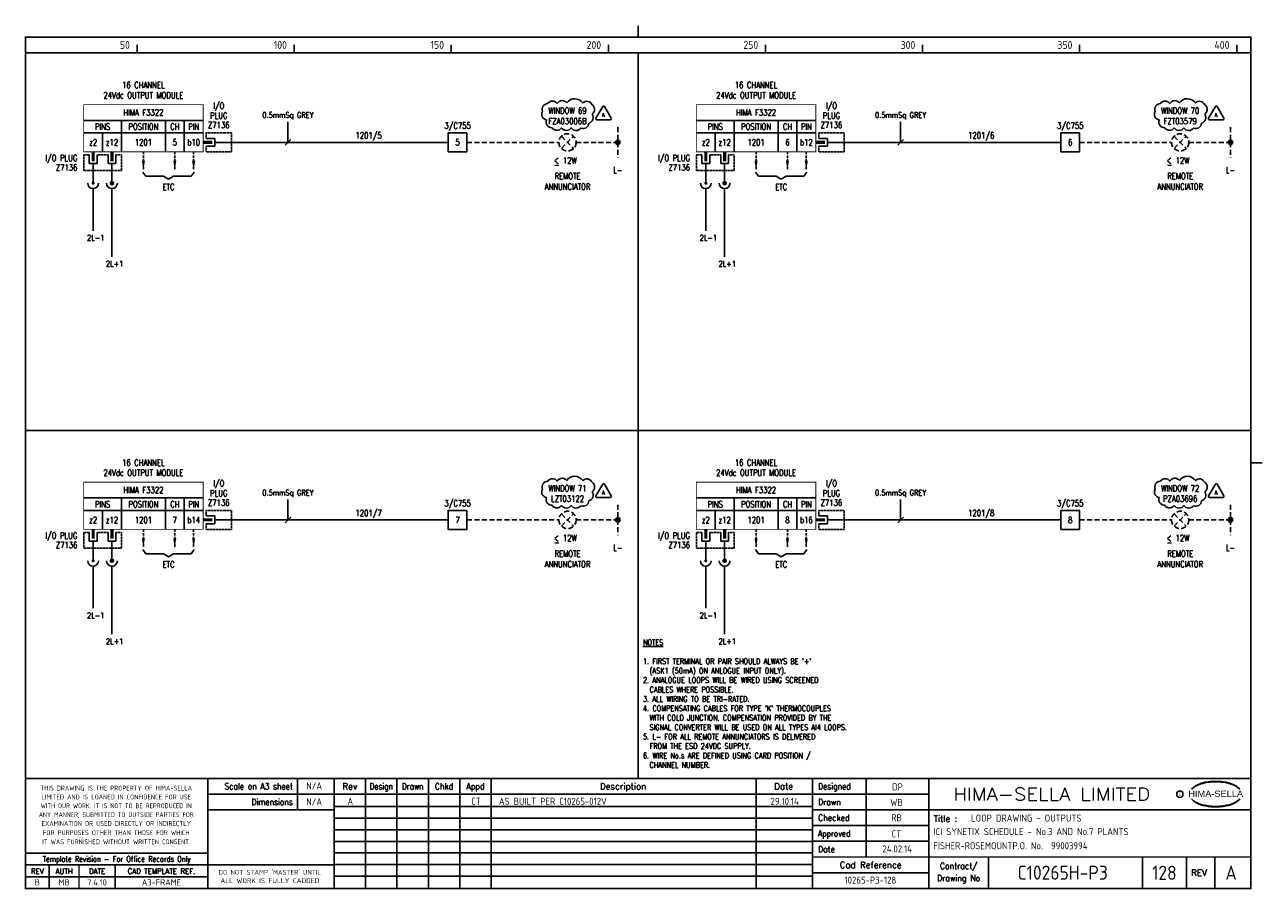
# Model space of a CAD drawing. Extents: x 14 to 408, y 0 to 275.
import ezdxf
from ezdxf.enums import TextEntityAlignment as Align

# ---------------------------------------------------------------- set-up
doc = ezdxf.new("R2010")
doc.units = 0
doc.header["$LTSCALE"] = 0.25
doc.header["$MEASUREMENT"] = 0
doc.linetypes.add('HIDDEN2', pattern=[4.7625, 3.175, -1.5875])
doc.layers.get('0').update_dxf_attribs({"color": 41, "linetype": 'CONTINUOUS'})
for name, color, linetype in [('00-DRG_FRAME', 12, 'CONTINUOUS'), ('01-DRAW', 7, 'CONTINUOUS'), ('04-OUTLINE', 6, 'CONTINUOUS'), ('051-TEXT', 2, 'CONTINUOUS'), ('117', 7, 'CONTINUOUS'), ('117-TEXT', 2, 'CONTINUOUS'), ('DIM', 3, 'CONTINUOUS'), ('LAB', 2, 'CONTINUOUS'), ('RACK', 2, 'CONTINUOUS'), ('SLOT', 2, 'CONTINUOUS'), ('SNA', 2, 'CONTINUOUS'), ('TEXT', 2, 'CONTINUOUS'), ('TPOL', 3, 'CONTINUOUS'), ('XR_FUNCTION', 2, 'CONTINUOUS'), ('XR_MAIN', 2, 'CONTINUOUS')]:
    doc.layers.add(name, color=color, linetype=linetype)
doc.styles.add('ARIAL', font='arial.ttf', dxfattribs={"height": 2.5})
doc.styles.add('CROSSREF', font='romans.shx', dxfattribs={"width": 0.8, "height": 2})
doc.styles.add('FUNCTION', font='ROMANS.shx', dxfattribs={"width": 0.8, "height": 2.5})
doc.styles.add('ISO', font='iso.shx')
doc.styles.add('PINS', font='ROMANS.shx', dxfattribs={"width": 0.8, "height": 2.5})
doc.styles.add('RACK', font='ROMANS.shx', dxfattribs={"width": 0.8, "height": 2.5})
doc.styles.add('ROMAND', font='ROMAND')
doc.styles.add('ROMANS', font='romans.shx', dxfattribs={"width": 0.8})
doc.styles.add('SLOT', font='romans.shx', dxfattribs={"width": 0.8, "height": 2})
doc.styles.add('SYMBOL', font='ROMANS.shx', dxfattribs={"width": 0.8, "height": 20})

# ---------------------------------------------------------------- blocks, each defined once
blk = doc.blocks.new('A3-REVA')
at = {"layer": '051-TEXT', "style": 'ISO'}
for tag, p in [('DESIGNED', (292.01, 31.7)), ('A', (117.73, 27.28)), ('DES', (127.73, 27.28)), ('DRN', (137.73, 27.28)), ('CHKD', (147.73, 27.28)), ('APPD', (157.73, 27.28)), ('DATE', (256, 27.28)), ('DRAWN', (291.72, 26.77)), ('CHECKED', (291.72, 21.89)), ('APPD', (291.65, 16.79)), ('DATE', (291.92, 11.96))]:
    blk.add_attdef(tag, text='', height=2.25, dxfattribs=at).set_placement(p, align=Align.CENTER)
blk.add_attdef('DESCRIPTION', (165.03, 27.28), '', height=2.25, dxfattribs=at)
blk = doc.blocks.new('A3-TITLE')
at = {"layer": '051-TEXT', "style": 'ISO'}
blk.add_attdef('TITLE_1', (315.46, 21.78), '', height=2.25, dxfattribs=at)
for tag, p in [('DRGNO', (376.96, 3.24)), ('REV.', (398.2, 3.24))]:
    blk.add_attdef(tag, text='', height=4.5, dxfattribs=at).set_placement(p, align=Align.CENTER)
blk = doc.blocks.new('A3-CONTRACT')
at = {"layer": '051-TEXT', "color": 41, "style": 'ISO'}
for tag, height, p in [('SCALE', 2.25, (106.71, 31.82)), ('DIMS', 2.25, (106.71, 26.8)), ('CAD-REF', 2.25, (283.73, 1.84)), ('CONTRACT', 4.5, (344.94, 3.1))]:
    blk.add_attdef(tag, text='', height=height, dxfattribs=at).set_placement(p, align=Align.CENTER)
for tag, p in [('TITLE_2', (303.86, 17.28)), ('TITLE_3', (303.79, 12.78))]:
    blk.add_attdef(tag, p, '', height=2.25, dxfattribs=at)
blk = doc.blocks.new('DOT')
for radius in [0.75, 0.65, 0.55, 0.45, 0.35, 0.25, 0.15, 0.05]:
    blk.add_circle((0, 0), radius)
blk = doc.blocks.new('F3322-05')
for p, q in [((-38, 7), (0, 7)), ((-26, 7), (-26, -3)), ((-12, 7), (-12, -3)), ((-6, 7), (-6, -3)), ((-38, 3), (0, 3)), ((-32, 3), (-32, -3)), ((1, 1.25), (3.75, 1.25)), ((3.75, 1.25), (3.75, -1.25)), ((3.75, 0), (9, 0)), ((3.75, -1.25), (1, -1.25)), ((-36.25, -4), (-36.25, -6.75)), ((-36.25, -6.75), (-33.75, -6.75)), ((-35, -6.75), (-35, -9)), ((-33.75, -6.75), (-33.75, -4)), ((-30.25, -4), (-30.25, -6.75)), ((-30.25, -6.75), (-27.75, -6.75)), ((-29, -6.75), (-29, -9)), ((-27.75, -6.75), (-27.75, -4))]:
    blk.add_line(p, q)
at = {"const_width": 0.3}
blk.add_lwpolyline([(0, -3), (-38, -3), (-38, 12), (0, 12)], close=True, dxfattribs=at)
blk.add_lwpolyline([(3, 0, 1, 1, 0), (0, 0, 0.5, 0.5, 0)], format="xyseb")
at = {"color": 3, "linetype": 'HIDDEN2', "ltscale": 0.4}
for points in [[(1, 1.25), (1, 3), (9, 3), (9, -3), (1, -3), (1, -1.25)], [(-36.25, -4), (-38, -4), (-38, -9), (-26, -9), (-26, -4), (-27.75, -4)], [(-30.25, -4), (-33.75, -4)]]:
    blk.add_lwpolyline(points, dxfattribs=at)
at = {"const_width": 1}
for points in [[(-35, -6), (-35, -3)], [(-29, -6), (-29, -3)]]:
    blk.add_lwpolyline(points, dxfattribs=at)
at = {"layer": 'LAB', "style": 'PINS', "width": 0.8, "flags": 1}
blk.add_attdef('LAB1', text='', height=1.5, dxfattribs=at).set_placement((-41, -1), align=Align.RIGHT)
at = {"layer": 'RACK', "style": 'RACK', "width": 0.8}
blk.add_attdef('SLOT', text='', height=2, dxfattribs=at).set_placement((-19, 0), align=Align.MIDDLE)
at = {"layer": 'SLOT', "style": 'SLOT', "width": 0.8}
blk.add_attdef('ADD1', text='', height=2, dxfattribs=at).set_placement((-9, 0), align=Align.MIDDLE)
at = {"layer": 'SNA', "style": 'SYMBOL', "width": 0.8, "flags": 1}
blk.add_attdef('SNA', text='', height=1.5, dxfattribs=at).set_placement((-41, 5), align=Align.RIGHT)
at = {"layer": 'TEXT', "style": 'ROMANS', "width": 0.8}
for s, p in [('24Vdc OUTPUT MODULE', (-19, 14)), ('16 CHANNEL', (-19, 17.25))]:
    blk.add_text(s, height=2, dxfattribs=at).set_placement(p, align=Align.CENTER)
for s, p in [('I/O', (5, 11.5)), ('HIMA F3322', (-19, 9.5)), ('PLUG', (5, 8.5)), ('PINS', (-32, 5)), ('POSITION', (-19, 5)), ('CH', (-9, 5)), ('PIN', (-3, 5)), ('Z7136', (5, 5.5)), ('z2', (-35, 0)), ('z12', (-29, 0)), ('b10', (-3, 0))]:
    blk.add_text(s, height=2, dxfattribs=at).set_placement(p, align=Align.MIDDLE)
for s, p in [('I/O PLUG', (-40, -5)), ('Z7136', (-40, -8))]:
    blk.add_text(s, height=2, dxfattribs=at).set_placement(p, align=Align.MIDDLE_RIGHT)
at = {"layer": 'TPOL', "color": 2, "style": 'PINS', "width": 0.8}
blk.add_attdef('CN1', text='', height=2, dxfattribs=at).set_placement((-3, 0), align=Align.MIDDLE)
at = {"layer": 'TPOL', "style": 'PINS', "width": 0.8, "flags": 1}
blk.add_attdef('CN2', text='', height=1, dxfattribs=at).set_placement((9, 0), align=Align.MIDDLE_RIGHT)
for tag, p in [('CN3', (-35, -9)), ('CN4', (-29, -9))]:
    blk.add_attdef(tag, text='', height=1, dxfattribs=at).set_placement(p, align=Align.BOTTOM_CENTER)
at = {"layer": 'XR_FUNCTION', "style": 'FUNCTION', "width": 0.8, "flags": 1}
blk.add_attdef('XR_FUNCTION', text='', height=1.5, dxfattribs=at).set_placement((-41, 7), align=Align.RIGHT)
at = {"layer": 'XR_MAIN', "style": 'CROSSREF', "width": 0.8, "flags": 1}
blk.add_attdef('XR_MAIN', text='', height=1.5, dxfattribs=at).set_placement((-41, 1), align=Align.RIGHT)
blk = doc.blocks.new('F3322-06')
for p, q in [((-38, 7), (0, 7)), ((-26, 7), (-26, -3)), ((-12, 7), (-12, -3)), ((-6, 7), (-6, -3)), ((-38, 3), (0, 3)), ((-32, 3), (-32, -3)), ((1, 1.25), (3.75, 1.25)), ((3.75, 1.25), (3.75, -1.25)), ((3.75, 0), (9, 0)), ((3.75, -1.25), (1, -1.25)), ((-36.25, -4), (-36.25, -6.75)), ((-36.25, -6.75), (-33.75, -6.75)), ((-35, -6.75), (-35, -9)), ((-33.75, -6.75), (-33.75, -4)), ((-30.25, -4), (-30.25, -6.75)), ((-30.25, -6.75), (-27.75, -6.75)), ((-29, -6.75), (-29, -9)), ((-27.75, -6.75), (-27.75, -4))]:
    blk.add_line(p, q)
at = {"const_width": 0.3}
blk.add_lwpolyline([(0, -3), (-38, -3), (-38, 12), (0, 12)], close=True, dxfattribs=at)
blk.add_lwpolyline([(3, 0, 1, 1, 0), (0, 0, 0.5, 0.5, 0)], format="xyseb")
at = {"color": 3, "linetype": 'HIDDEN2', "ltscale": 0.4}
for points in [[(1, 1.25), (1, 3), (9, 3), (9, -3), (1, -3), (1, -1.25)], [(-36.25, -4), (-38, -4), (-38, -9), (-26, -9), (-26, -4), (-27.75, -4)], [(-30.25, -4), (-33.75, -4)]]:
    blk.add_lwpolyline(points, dxfattribs=at)
at = {"const_width": 1}
for points in [[(-35, -6), (-35, -3)], [(-29, -6), (-29, -3)]]:
    blk.add_lwpolyline(points, dxfattribs=at)
at = {"layer": 'LAB', "style": 'PINS', "width": 0.8, "flags": 1}
blk.add_attdef('LAB1', text='', height=1.5, dxfattribs=at).set_placement((-41, -1), align=Align.RIGHT)
at = {"layer": 'RACK', "style": 'RACK', "width": 0.8}
blk.add_attdef('SLOT', text='', height=2, dxfattribs=at).set_placement((-19, 0), align=Align.MIDDLE)
at = {"layer": 'SLOT', "style": 'SLOT', "width": 0.8}
blk.add_attdef('ADD1', text='', height=2, dxfattribs=at).set_placement((-9, 0), align=Align.MIDDLE)
at = {"layer": 'SNA', "style": 'SYMBOL', "width": 0.8, "flags": 1}
blk.add_attdef('SNA', text='', height=1.5, dxfattribs=at).set_placement((-41, 5), align=Align.RIGHT)
at = {"layer": 'TEXT', "style": 'ROMANS', "width": 0.8}
for s, p in [('24Vdc OUTPUT MODULE', (-19, 14)), ('16 CHANNEL', (-19, 17.25))]:
    blk.add_text(s, height=2, dxfattribs=at).set_placement(p, align=Align.CENTER)
for s, p in [('I/O', (5, 11.5)), ('HIMA F3322', (-19, 9.5)), ('PLUG', (5, 8.5)), ('PINS', (-32, 5)), ('POSITION', (-19, 5)), ('CH', (-9, 5)), ('PIN', (-3, 5)), ('Z7136', (5, 5.5)), ('z2', (-35, 0)), ('z12', (-29, 0)), ('b12', (-3, 0))]:
    blk.add_text(s, height=2, dxfattribs=at).set_placement(p, align=Align.MIDDLE)
for s, p in [('I/O PLUG', (-40, -5)), ('Z7136', (-40, -8))]:
    blk.add_text(s, height=2, dxfattribs=at).set_placement(p, align=Align.MIDDLE_RIGHT)
at = {"layer": 'TPOL', "color": 2, "style": 'PINS', "width": 0.8}
blk.add_attdef('CN1', text='', height=2, dxfattribs=at).set_placement((-3, 0), align=Align.MIDDLE)
at = {"layer": 'TPOL', "style": 'PINS', "width": 0.8, "flags": 1}
blk.add_attdef('CN2', text='', height=1, dxfattribs=at).set_placement((9, 0), align=Align.MIDDLE_RIGHT)
for tag, p in [('CN3', (-35, -9)), ('CN4', (-29, -9))]:
    blk.add_attdef(tag, text='', height=1, dxfattribs=at).set_placement(p, align=Align.BOTTOM_CENTER)
at = {"layer": 'XR_FUNCTION', "style": 'FUNCTION', "width": 0.8, "flags": 1}
blk.add_attdef('XR_FUNCTION', text='', height=1.5, dxfattribs=at).set_placement((-41, 7), align=Align.RIGHT)
at = {"layer": 'XR_MAIN', "style": 'CROSSREF', "width": 0.8, "flags": 1}
blk.add_attdef('XR_MAIN', text='', height=1.5, dxfattribs=at).set_placement((-41, 1), align=Align.RIGHT)
blk = doc.blocks.new('F3322-07')
for p, q in [((-38, 7), (0, 7)), ((-26, 7), (-26, -3)), ((-12, 7), (-12, -3)), ((-6, 7), (-6, -3)), ((-38, 3), (0, 3)), ((-32, 3), (-32, -3)), ((1, 1.25), (3.75, 1.25)), ((3.75, 1.25), (3.75, -1.25)), ((3.75, 0), (9, 0)), ((3.75, -1.25), (1, -1.25)), ((-36.25, -4), (-36.25, -6.75)), ((-36.25, -6.75), (-33.75, -6.75)), ((-35, -6.75), (-35, -9)), ((-33.75, -6.75), (-33.75, -4)), ((-30.25, -4), (-30.25, -6.75)), ((-30.25, -6.75), (-27.75, -6.75)), ((-29, -6.75), (-29, -9)), ((-27.75, -6.75), (-27.75, -4))]:
    blk.add_line(p, q)
at = {"const_width": 0.3}
blk.add_lwpolyline([(0, -3), (-38, -3), (-38, 12), (0, 12)], close=True, dxfattribs=at)
blk.add_lwpolyline([(3, 0, 1, 1, 0), (0, 0, 0.5, 0.5, 0)], format="xyseb")
at = {"color": 3, "linetype": 'HIDDEN2', "ltscale": 0.4}
for points in [[(1, 1.25), (1, 3), (9, 3), (9, -3), (1, -3), (1, -1.25)], [(-36.25, -4), (-38, -4), (-38, -9), (-26, -9), (-26, -4), (-27.75, -4)], [(-30.25, -4), (-33.75, -4)]]:
    blk.add_lwpolyline(points, dxfattribs=at)
at = {"const_width": 1}
for points in [[(-35, -6), (-35, -3)], [(-29, -6), (-29, -3)]]:
    blk.add_lwpolyline(points, dxfattribs=at)
at = {"layer": 'LAB', "style": 'PINS', "width": 0.8, "flags": 1}
blk.add_attdef('LAB1', text='', height=1.5, dxfattribs=at).set_placement((-41, -1), align=Align.RIGHT)
at = {"layer": 'RACK', "style": 'RACK', "width": 0.8}
blk.add_attdef('SLOT', text='', height=2, dxfattribs=at).set_placement((-19, 0), align=Align.MIDDLE)
at = {"layer": 'SLOT', "style": 'SLOT', "width": 0.8}
blk.add_attdef('ADD1', text='', height=2, dxfattribs=at).set_placement((-9, 0), align=Align.MIDDLE)
at = {"layer": 'SNA', "style": 'SYMBOL', "width": 0.8, "flags": 1}
blk.add_attdef('SNA', text='', height=1.5, dxfattribs=at).set_placement((-41, 5), align=Align.RIGHT)
at = {"layer": 'TEXT', "style": 'ROMANS', "width": 0.8}
for s, p in [('24Vdc OUTPUT MODULE', (-19, 14)), ('16 CHANNEL', (-19, 17.25))]:
    blk.add_text(s, height=2, dxfattribs=at).set_placement(p, align=Align.CENTER)
for s, p in [('I/O', (5, 11.5)), ('HIMA F3322', (-19, 9.5)), ('PLUG', (5, 8.5)), ('PINS', (-32, 5)), ('POSITION', (-19, 5)), ('CH', (-9, 5)), ('PIN', (-3, 5)), ('Z7136', (5, 5.5)), ('z2', (-35, 0)), ('z12', (-29, 0)), ('b14', (-3, 0))]:
    blk.add_text(s, height=2, dxfattribs=at).set_placement(p, align=Align.MIDDLE)
for s, p in [('I/O PLUG', (-40, -5)), ('Z7136', (-40, -8))]:
    blk.add_text(s, height=2, dxfattribs=at).set_placement(p, align=Align.MIDDLE_RIGHT)
at = {"layer": 'TPOL', "color": 2, "style": 'PINS', "width": 0.8}
blk.add_attdef('CN1', text='', height=2, dxfattribs=at).set_placement((-3, 0), align=Align.MIDDLE)
at = {"layer": 'TPOL', "style": 'PINS', "width": 0.8, "flags": 1}
blk.add_attdef('CN2', text='', height=1, dxfattribs=at).set_placement((9, 0), align=Align.MIDDLE_RIGHT)
for tag, p in [('CN3', (-35, -9)), ('CN4', (-29, -9))]:
    blk.add_attdef(tag, text='', height=1, dxfattribs=at).set_placement(p, align=Align.BOTTOM_CENTER)
at = {"layer": 'XR_FUNCTION', "style": 'FUNCTION', "width": 0.8, "flags": 1}
blk.add_attdef('XR_FUNCTION', text='', height=1.5, dxfattribs=at).set_placement((-41, 7), align=Align.RIGHT)
at = {"layer": 'XR_MAIN', "style": 'CROSSREF', "width": 0.8, "flags": 1}
blk.add_attdef('XR_MAIN', text='', height=1.5, dxfattribs=at).set_placement((-41, 1), align=Align.RIGHT)
blk = doc.blocks.new('F3322-08')
for p, q in [((-38, 7), (0, 7)), ((-26, 7), (-26, -3)), ((-12, 7), (-12, -3)), ((-6, 7), (-6, -3)), ((-38, 3), (0, 3)), ((-32, 3), (-32, -3)), ((1, 1.25), (3.75, 1.25)), ((3.75, 1.25), (3.75, -1.25)), ((3.75, 0), (9, 0)), ((3.75, -1.25), (1, -1.25)), ((-36.25, -4), (-36.25, -6.75)), ((-36.25, -6.75), (-33.75, -6.75)), ((-35, -6.75), (-35, -9)), ((-33.75, -6.75), (-33.75, -4)), ((-30.25, -4), (-30.25, -6.75)), ((-30.25, -6.75), (-27.75, -6.75)), ((-29, -6.75), (-29, -9)), ((-27.75, -6.75), (-27.75, -4))]:
    blk.add_line(p, q)
at = {"const_width": 0.3}
blk.add_lwpolyline([(0, -3), (-38, -3), (-38, 12), (0, 12)], close=True, dxfattribs=at)
blk.add_lwpolyline([(3, 0, 1, 1, 0), (0, 0, 0.5, 0.5, 0)], format="xyseb")
at = {"color": 3, "linetype": 'HIDDEN2', "ltscale": 0.4}
for points in [[(1, 1.25), (1, 3), (9, 3), (9, -3), (1, -3), (1, -1.25)], [(-36.25, -4), (-38, -4), (-38, -9), (-26, -9), (-26, -4), (-27.75, -4)], [(-30.25, -4), (-33.75, -4)]]:
    blk.add_lwpolyline(points, dxfattribs=at)
at = {"const_width": 1}
for points in [[(-35, -6), (-35, -3)], [(-29, -6), (-29, -3)]]:
    blk.add_lwpolyline(points, dxfattribs=at)
at = {"layer": 'LAB', "style": 'PINS', "width": 0.8, "flags": 1}
blk.add_attdef('LAB1', text='', height=1.5, dxfattribs=at).set_placement((-41, -1), align=Align.RIGHT)
at = {"layer": 'RACK', "style": 'RACK', "width": 0.8}
blk.add_attdef('SLOT', text='', height=2, dxfattribs=at).set_placement((-19, 0), align=Align.MIDDLE)
at = {"layer": 'SLOT', "style": 'SLOT', "width": 0.8}
blk.add_attdef('ADD1', text='', height=2, dxfattribs=at).set_placement((-9, 0), align=Align.MIDDLE)
at = {"layer": 'SNA', "style": 'SYMBOL', "width": 0.8, "flags": 1}
blk.add_attdef('SNA', text='', height=1.5, dxfattribs=at).set_placement((-41, 5), align=Align.RIGHT)
at = {"layer": 'TEXT', "style": 'ROMANS', "width": 0.8}
for s, p in [('24Vdc OUTPUT MODULE', (-19, 14)), ('16 CHANNEL', (-19, 17.25))]:
    blk.add_text(s, height=2, dxfattribs=at).set_placement(p, align=Align.CENTER)
for s, p in [('I/O', (5, 11.5)), ('HIMA F3322', (-19, 9.5)), ('PLUG', (5, 8.5)), ('PINS', (-32, 5)), ('POSITION', (-19, 5)), ('CH', (-9, 5)), ('PIN', (-3, 5)), ('Z7136', (5, 5.5)), ('z2', (-35, 0)), ('z12', (-29, 0)), ('b16', (-3, 0))]:
    blk.add_text(s, height=2, dxfattribs=at).set_placement(p, align=Align.MIDDLE)
for s, p in [('I/O PLUG', (-40, -5)), ('Z7136', (-40, -8))]:
    blk.add_text(s, height=2, dxfattribs=at).set_placement(p, align=Align.MIDDLE_RIGHT)
at = {"layer": 'TPOL', "color": 2, "style": 'PINS', "width": 0.8}
blk.add_attdef('CN1', text='', height=2, dxfattribs=at).set_placement((-3, 0), align=Align.MIDDLE)
at = {"layer": 'TPOL', "style": 'PINS', "width": 0.8, "flags": 1}
blk.add_attdef('CN2', text='', height=1, dxfattribs=at).set_placement((9, 0), align=Align.MIDDLE_RIGHT)
for tag, p in [('CN3', (-35, -9)), ('CN4', (-29, -9))]:
    blk.add_attdef(tag, text='', height=1, dxfattribs=at).set_placement(p, align=Align.BOTTOM_CENTER)
at = {"layer": 'XR_FUNCTION', "style": 'FUNCTION', "width": 0.8, "flags": 1}
blk.add_attdef('XR_FUNCTION', text='', height=1.5, dxfattribs=at).set_placement((-41, 7), align=Align.RIGHT)
at = {"layer": 'XR_MAIN', "style": 'CROSSREF', "width": 0.8, "flags": 1}
blk.add_attdef('XR_MAIN', text='', height=1.5, dxfattribs=at).set_placement((-41, 1), align=Align.RIGHT)
blk = doc.blocks.new('A3-REVB')
at = {"layer": '051-TEXT', "style": 'ISO'}
for tag, p in [('A', (124.85, -20.36)), ('DES', (134.85, -20.36)), ('DRN', (144.85, -20.36)), ('CHKD', (154.85, -20.36)), ('APPD', (164.85, -20.36)), ('DATE', (263.12, -20.36))]:
    blk.add_attdef(tag, text='', height=2.25, dxfattribs=at).set_placement(p, align=Align.CENTER)
blk.add_attdef('DESCRIPTION', (172.15, -20.36), '', height=2.25, dxfattribs=at)

msp = doc.modelspace()

# ---------------------------------------------------------------- linework, layer by layer
at = {"layer": '00-DRG_FRAME'}
for p, q in [((50, 266.5), (50, 269)), ((100, 266.5), (100, 269)), ((150, 266.5), (150, 269)), ((200, 266.5), (200, 269)), ((250, 266.5), (250, 269)), ((300, 266.5), (300, 269)), ((350, 266.5), (350, 269)), ((400, 266.5), (400, 269)), ((101.01, 35.5), (101.01, 25.5)), ((122.7, 35.5), (122.7, 0.5)), ((132.7, 0.5), (132.7, 35.5)), ((142.7, 0.5), (142.7, 35.5)), ((152.7, 35.5), (152.7, 0.5)), ((162.7, 35.5), (162.7, 0.5)), ((247, 35.5), (247, 0.5)), ((282, 35.5), (282, 10.5)), ((265, 30.5), (302, 30.5)), ((265, 26.59), (112.7, 26.59)), ((302, 25.5), (265, 25.5)), ((265, 22.89), (112.7, 22.89)), ((265, 20.5), (302, 20.5)), ((265, 19.19), (112.7, 19.19)), ((265, 15.49), (112.7, 15.49)), ((302, 15.5), (265, 15.5)), ((265, 11.79), (112.7, 11.79)), ((265, 8.09), (112.7, 8.09)), ((321, 10.5), (321, 0.5)), ((370, 10.5), (370, 0.5)), ((384, 0.5), (384, 10.5)), ((393, 10.5), (393, 0.5)), ((72.5, 4.25), (14.5, 4.25)), ((265, 4.39), (112.7, 4.39)), ((302, 5.5), (265, 5.5))]:
    msp.add_line(p, q, dxfattribs=at)
at = {"layer": '00-DRG_FRAME', "const_width": 0.5}
for points in [[(209.5, 271.5), (209.5, 275.18)], [(209.5, 271.5), (209.5, 275.18)], [(14.5, 266.5), (404.5, 266.5)], [(209.5, 35.5), (209.5, 266.5)], [(14.5, 146.31), (404.5, 146.31)], [(404.5, 136), (408.18, 136)], [(404.5, 35.5), (14.5, 35.5)], [(72.5, 0.5), (72.5, 35.5)], [(112.7, 0.5), (112.7, 35.5)], [(265, 35.5), (265, 0.5)], [(302, 0.5), (302, 35.5)], [(265, 30.5), (72.5, 30.5)], [(112.7, 25.5), (72.5, 25.5)], [(404.5, 25.5), (302, 25.5)], [(14.5, 11.75), (72.5, 11.75)], [(14.5, 8), (72.5, 8)], [(22, 0.5), (22, 8)], [(31.5, 0.5), (31.5, 8)], [(43, 0.5), (43, 8)], [(112.7, 8), (72.5, 8)], [(265, 10.5), (404.5, 10.5)]]:
    msp.add_lwpolyline(points, dxfattribs=at)
msp.add_lwpolyline([(14.5, 0.5), (404.5, 0.5), (404.5, 271.5), (14.5, 271.5)], close=True, dxfattribs=at)
at = {"layer": '00-DRG_FRAME', "color": 3}
msp.add_circle((381.88, 30.5), 1, dxfattribs=at)
for centre, radius, start, end in [((390.6, 26.83), 7.24, 106.0532, 133.5024), ((390.88, 27.01), 7.3, 130.419, 136.057), ((390.11, 28.1), 5.98, 122.244, 131.6154), ((389.75, 28.78), 5.21, 111.8206, 122.8668), ((391.78, 24.7), 9.76, 107.5931, 113.9452), ((393.1, 18.5), 15.94, 89.2698, 106.3911), ((392.1, 23.52), 10.99, 96.0146, 107.3203), ((393.29, 16.31), 18.28, 92.8917, 97.3734), ((393.24, 18.86), 15.73, 89.7805, 93.1738), ((393.36, 18.86), 15.73, 86.8262, 90.2195), ((393.51, 18.5), 15.94, 73.6089, 90.7302), ((393.31, 16.31), 18.28, 82.6266, 87.1083), ((394.51, 23.52), 10.99, 72.6797, 83.9854), ((394.83, 24.7), 9.76, 66.0548, 72.4069), ((396, 26.83), 7.24, 46.4976, 73.9468), ((396.85, 28.78), 5.21, 57.1332, 68.1794), ((396.49, 28.1), 5.98, 48.3846, 57.756), ((395.73, 27.01), 7.3, 43.943, 49.581), ((390.88, 34.04), 7.3, 223.943, 229.581), ((390.6, 34.23), 7.24, 226.4976, 253.9468), ((390.11, 32.96), 5.98, 228.3846, 237.756), ((389.75, 32.28), 5.21, 237.1332, 248.1794), ((396, 34.23), 7.24, 286.0532, 313.5024), ((396.85, 32.28), 5.21, 291.8206, 302.8668), ((396.49, 32.96), 5.98, 302.244, 311.6154), ((395.73, 34.04), 7.3, 310.419, 316.057), ((391.78, 36.36), 9.76, 246.0548, 252.4069), ((393.1, 42.56), 15.94, 253.6089, 270.7302), ((392.1, 37.54), 10.99, 252.6797, 263.9854), ((393.29, 44.75), 18.28, 262.6266, 267.1083), ((393.24, 42.19), 15.73, 266.8262, 270.2195), ((393.51, 42.56), 15.94, 269.2698, 286.3911), ((393.36, 42.19), 15.73, 269.7805, 273.1738), ((393.31, 44.75), 18.28, 272.8917, 277.3734), ((394.51, 37.54), 10.99, 276.0146, 287.3203), ((394.83, 36.36), 9.76, 287.5931, 293.9452)]:
    msp.add_arc(centre, radius, start, end, dxfattribs=at)
at = {"layer": '01-DRAW'}
for p, q in [((149, 241), (155, 241)), ((149, 235), (149, 241)), ((155, 241), (155, 235)), ((344, 241), (350, 241)), ((344, 235), (344, 241)), ((350, 241), (350, 235)), ((149, 238), (80, 238)), ((344, 238), (275, 238)), ((155, 235), (149, 235)), ((350, 235), (344, 235)), ((36, 229), (36, 225)), ((42, 229), (42, 225)), ((231, 229), (231, 225)), ((237, 229), (237, 225)), ((51.8, 228.55), (52.77, 227.26)), ((52.77, 227.26), (58.38, 227.26)), ((58.38, 227.26), (60, 226.29)), ((61.62, 227.26), (60, 226.29)), ((61.62, 227.26), (67.23, 227.26)), ((68.2, 228.55), (67.23, 227.26)), ((246.8, 228.55), (247.77, 227.26)), ((247.77, 227.26), (253.38, 227.26)), ((253.38, 227.26), (255, 226.29)), ((256.62, 227.26), (255, 226.29)), ((256.62, 227.26), (262.23, 227.26)), ((263.2, 228.55), (262.23, 227.26)), ((36, 223.27), (36, 209.87)), ((42, 223.27), (42, 201.61)), ((42, 223.27), (42, 201.61)), ((231, 223.27), (231, 209.87)), ((237, 223.27), (237, 201.61)), ((237, 223.27), (237, 201.61)), ((149, 120.81), (155, 120.81)), ((149, 114.81), (149, 120.81)), ((155, 120.81), (155, 114.81)), ((344, 120.81), (350, 120.81)), ((344, 114.81), (344, 120.81)), ((350, 120.81), (350, 114.81)), ((149, 117.81), (80, 117.81)), ((155, 114.81), (149, 114.81)), ((344, 117.81), (275, 117.81)), ((350, 114.81), (344, 114.81)), ((36, 108.81), (36, 104.81)), ((42, 108.81), (42, 104.81)), ((51.8, 108.36), (52.77, 107.06)), ((52.77, 107.06), (58.38, 107.06)), ((58.38, 107.06), (60, 106.09)), ((61.62, 107.06), (60, 106.09)), ((61.62, 107.06), (67.23, 107.06)), ((68.2, 108.36), (67.23, 107.06)), ((231, 108.81), (231, 104.81)), ((237, 108.81), (237, 104.81)), ((246.8, 108.36), (247.77, 107.06)), ((247.77, 107.06), (253.38, 107.06)), ((253.38, 107.06), (255, 106.09)), ((256.62, 107.06), (255, 106.09)), ((256.62, 107.06), (262.23, 107.06)), ((263.2, 108.36), (262.23, 107.06)), ((36, 103.08), (36, 89.68)), ((42, 103.08), (42, 81.42)), ((42, 103.08), (42, 81.42)), ((231, 103.08), (231, 89.68)), ((237, 103.08), (237, 81.42)), ((237, 103.08), (237, 81.42))]:
    msp.add_line(p, q, dxfattribs=at)
at = {"layer": '01-DRAW', "color": 0, "linetype": 'HIDDEN2', "ltscale": 2}
for p, q in [((203, 242.8), (203, 233.2)), ((398, 242.8), (398, 233.2)), ((155, 238), (184.25, 238)), ((185.06, 236.06), (188.94, 239.94)), ((185.06, 239.94), (188.94, 236.06)), ((189.75, 238), (203, 238)), ((350, 238), (379.25, 238)), ((380.06, 236.06), (383.94, 239.94)), ((380.06, 239.94), (383.94, 236.06)), ((384.75, 238), (398, 238)), ((203, 122.61), (203, 113.01)), ((398, 122.61), (398, 113.01)), ((185.06, 115.86), (188.94, 119.75)), ((185.06, 119.75), (188.94, 115.86)), ((380.06, 115.86), (383.94, 119.75)), ((380.06, 119.75), (383.94, 115.86)), ((155, 117.81), (184.25, 117.81)), ((189.75, 117.81), (203, 117.81)), ((350, 117.81), (379.25, 117.81)), ((384.75, 117.81), (398, 117.81))]:
    msp.add_line(p, q, dxfattribs=at)
at = {"layer": '01-DRAW', "linetype": 'HIDDEN2'}
for p, q in [((52, 235), (52, 229.17)), ((62, 235), (62, 229.17)), ((68, 235), (68, 229.17)), ((247, 235), (247, 229.17)), ((257, 235), (257, 229.17)), ((263, 235), (263, 229.17)), ((52, 114.81), (52, 108.98)), ((62, 114.81), (62, 108.98)), ((68, 114.81), (68, 108.98)), ((247, 114.81), (247, 108.98)), ((257, 114.81), (257, 108.98)), ((263, 114.81), (263, 108.98))]:
    msp.add_line(p, q, dxfattribs=at)
at = {"layer": '01-DRAW', "const_width": 0.5}
for points in [[(35.75, 225, 1), (36.25, 225, 1)], [(41.75, 225, 1), (42.25, 225, 1)], [(230.75, 225, 1), (231.25, 225, 1)], [(236.75, 225, 1), (237.25, 225, 1)], [(35.75, 104.81, 1), (36.25, 104.81, 1)], [(41.75, 104.81, 1), (42.25, 104.81, 1)], [(230.75, 104.81, 1), (231.25, 104.81, 1)], [(236.75, 104.81, 1), (237.25, 104.81, 1)]]:
    msp.add_lwpolyline(points, format="xyb", close=True, dxfattribs=at)
at = {"layer": '01-DRAW', "color": 0, "linetype": 'HIDDEN2', "ltscale": 2}
for centre in [(187, 238), (382, 238), (187, 117.81), (382, 117.81)]:
    msp.add_circle(centre, 2.75, dxfattribs=at)
at = {"layer": '01-DRAW'}
for centre, radius in [((42, 225), 0.475), ((42, 225), 0.389), ((42, 225), 0.302), ((42, 225), 0.216), ((42, 225), 0.13), ((42, 225), 0.0432), ((237, 225), 0.475), ((237, 225), 0.389), ((237, 225), 0.302), ((237, 225), 0.216), ((237, 225), 0.13), ((237, 225), 0.0432), ((42, 104.81), 0.475), ((42, 104.81), 0.389), ((42, 104.81), 0.302), ((42, 104.81), 0.216), ((42, 104.81), 0.13), ((42, 104.81), 0.0432), ((237, 104.81), 0.475), ((237, 104.81), 0.389), ((237, 104.81), 0.302), ((237, 104.81), 0.216), ((237, 104.81), 0.13), ((237, 104.81), 0.0432)]:
    msp.add_circle(centre, radius, dxfattribs=at)
for centre in [(36, 225), (42, 225), (42, 225), (231, 225), (237, 225), (237, 225), (36, 104.81), (42, 104.81), (42, 104.81), (231, 104.81), (237, 104.81), (237, 104.81)]:
    msp.add_arc(centre, 1.73, 180, 0, dxfattribs=at)
for points in [[(52.5, 232.19), (51.5, 232.19), (52, 229.17)], [(62.5, 232.19), (61.5, 232.19), (62, 229.17)], [(68.5, 232.19), (67.5, 232.19), (68, 229.17)], [(247.5, 232.19), (246.5, 232.19), (247, 229.17)], [(257.5, 232.19), (256.5, 232.19), (257, 229.17)], [(263.5, 232.19), (262.5, 232.19), (263, 229.17)], [(52.5, 112), (51.5, 112), (52, 108.98)], [(62.5, 112), (61.5, 112), (62, 108.98)], [(68.5, 112), (67.5, 112), (68, 108.98)], [(247.5, 112), (246.5, 112), (247, 108.98)], [(257.5, 112), (256.5, 112), (257, 108.98)], [(263.5, 112), (262.5, 112), (263, 108.98)]]:
    msp.add_solid(points, dxfattribs=at)
at = {"layer": '04-OUTLINE'}
for points in [[(186.78, 250.6, 0.520567), (183.7, 250.37, 0.520567), (183.7, 250.37, 0.520567), (180.68, 250.32, 0.520567), (180.68, 250.32, 0.520567), (179, 247.8, 0.520567), (179, 247.8, 0.520567), (180.34, 245.11, 0.520567), (180.34, 245.11, 0.520567), (182.08, 242.65, 0.520567), (182.08, 242.65, 0.520567), (185.1, 242.59, 0.520567), (185.1, 242.59, 0.520567), (188.18, 242.59, 0.520567), (188.18, 242.59, 0.520567), (191.21, 242.54, 0.520567), (191.21, 242.54, 0.520567), (193.79, 244.1, 0.520567), (193.79, 244.1, 0.520567), (194.85, 246.96, 0.520567), (194.85, 246.96, 0.520567), (194.8, 249.98, 0.520567), (194.8, 249.98, 0.520567), (191.83, 250.54, 0.520567), (191.83, 250.54, 0.520567)], [(198.21, 249.41), (196.04, 245.66, 0.57735), (196.31, 245.19), (200.64, 245.19, 0.57735), (200.91, 245.66), (198.75, 249.41, 0.57735)], [(381.78, 250.6, 0.520567), (378.7, 250.37, 0.520567), (378.7, 250.37, 0.520567), (375.68, 250.32, 0.520567), (375.68, 250.32, 0.520567), (374, 247.8, 0.520567), (374, 247.8, 0.520567), (375.34, 245.11, 0.520567), (375.34, 245.11, 0.520567), (377.08, 242.65, 0.520567), (377.08, 242.65, 0.520567), (380.1, 242.59, 0.520567), (380.1, 242.59, 0.520567), (383.18, 242.59, 0.520567), (383.18, 242.59, 0.520567), (386.21, 242.54, 0.520567), (386.21, 242.54, 0.520567), (388.79, 244.1, 0.520567), (388.79, 244.1, 0.520567), (389.85, 246.96, 0.520567), (389.85, 246.96, 0.520567), (389.8, 249.98, 0.520567), (389.8, 249.98, 0.520567), (386.83, 250.54, 0.520567), (386.83, 250.54, 0.520567)], [(393.21, 249.41), (391.04, 245.66, 0.57735), (391.31, 245.19), (395.64, 245.19, 0.57735), (395.91, 245.66), (393.75, 249.41, 0.57735)], [(186.78, 130.4, 0.520567), (183.7, 130.18, 0.520567), (183.7, 130.18, 0.520567), (180.68, 130.12, 0.520567), (180.68, 130.12, 0.520567), (179, 127.6, 0.520567), (179, 127.6, 0.520567), (180.34, 124.92, 0.520567), (180.34, 124.92, 0.520567), (182.08, 122.46, 0.520567), (182.08, 122.46, 0.520567), (185.1, 122.4, 0.520567), (185.1, 122.4, 0.520567), (188.18, 122.4, 0.520567), (188.18, 122.4, 0.520567), (191.21, 122.34, 0.520567), (191.21, 122.34, 0.520567), (193.79, 123.91, 0.520567), (193.79, 123.91, 0.520567), (194.85, 126.77, 0.520567), (194.85, 126.77, 0.520567), (194.8, 129.79, 0.520567), (194.8, 129.79, 0.520567), (191.83, 130.35, 0.520567), (191.83, 130.35, 0.520567)], [(381.78, 130.4, 0.520567), (378.7, 130.18, 0.520567), (378.7, 130.18, 0.520567), (375.68, 130.12, 0.520567), (375.68, 130.12, 0.520567), (374, 127.6, 0.520567), (374, 127.6, 0.520567), (375.34, 124.92, 0.520567), (375.34, 124.92, 0.520567), (377.08, 122.46, 0.520567), (377.08, 122.46, 0.520567), (380.1, 122.4, 0.520567), (380.1, 122.4, 0.520567), (383.18, 122.4, 0.520567), (383.18, 122.4, 0.520567), (386.21, 122.34, 0.520567), (386.21, 122.34, 0.520567), (388.79, 123.91, 0.520567), (388.79, 123.91, 0.520567), (389.85, 126.77, 0.520567), (389.85, 126.77, 0.520567), (389.8, 129.79, 0.520567), (389.8, 129.79, 0.520567), (386.83, 130.35, 0.520567), (386.83, 130.35, 0.520567)], [(198.21, 129.22), (196.04, 125.47, 0.57735), (196.31, 125), (200.64, 125, 0.57735), (200.91, 125.47), (198.75, 129.22, 0.57735)], [(393.21, 129.22), (391.04, 125.47, 0.57735), (391.31, 125), (395.64, 125, 0.57735), (395.91, 125.47), (393.75, 129.22, 0.57735)]]:
    msp.add_lwpolyline(points, format="xyb", close=True, dxfattribs=at)
at = {"layer": 'DIM'}
for p, q in [((98, 238), (98, 244.54)), ((293, 238), (293, 244.54)), ((97.1, 237.1), (98.9, 238.9)), ((292.1, 237.1), (293.9, 238.9)), ((98, 117.81), (98, 124.35)), ((293, 117.81), (293, 124.35)), ((97.1, 116.91), (98.9, 118.71)), ((292.1, 116.91), (293.9, 118.71))]:
    msp.add_line(p, q, dxfattribs=at)

# ---------------------------------------------------------------- block references
at = {"layer": '00-DRG_FRAME'}
for name, p, values in [('A3-CONTRACT', (-0.35, 0.19), {'TITLE_2': 'ICI SYNETIX SCHEDULE - No.3 AND No.7 PLANTS', 'TITLE_3': 'FISHER-ROSEMOUNTP.O. No.  99003994', 'CAD-REF': '10265-P3-128', 'CONTRACT': 'C10265H-P3', 'SCALE': 'N/A', 'DIMS': 'N/A'}), ('A3-REVB', (-7, 47.47), {'A': 'A', 'APPD': 'CT', 'DESCRIPTION': 'AS BUILT PER C10265-012V', 'DATE': '29.10.14'}), ('A3-TITLE', (0, 0), {'TITLE_1': 'LOOP DRAWING - OUTPUTS', 'DRGNO': '128', 'REV.': 'A'})]:
    msp.add_blockref(name, p, dxfattribs=at).add_auto_attribs(values)
ref = msp.add_blockref('A3-REVA', (0, 0), dxfattribs=at)
ref.add_attrib('DESIGNED', 'DP', dxfattribs={"layer": '051-TEXT', "height": 2.25, "style": 'ISO'}).set_placement((292.01, 31.7), align=Align.CENTER)
ref.add_attrib('DRAWN', 'WB', dxfattribs={"layer": '051-TEXT', "height": 2.25, "style": 'ISO'}).set_placement((291.72, 26.77), align=Align.CENTER)
ref.add_attrib('CHECKED', 'RB', dxfattribs={"layer": '051-TEXT', "height": 2.25, "style": 'ISO'}).set_placement((291.72, 21.89), align=Align.CENTER)
ref.add_attrib('APPD', 'CT', dxfattribs={"layer": '051-TEXT', "height": 2.25, "style": 'ISO'}).set_placement((291.65, 16.79), align=Align.CENTER)
ref.add_attrib('DATE', '24.02.14', dxfattribs={"layer": '051-TEXT', "height": 2.25, "style": 'ISO'}).set_placement((291.92, 11.96), align=Align.CENTER)
at = {"layer": '01-DRAW'}
for name, p, values in [('F3322-05', (71, 238), {'CN1': 'b10', 'SLOT': '1201', 'ADD1': '5'}), ('F3322-06', (266, 238), {'CN1': 'b12', 'SLOT': '1201', 'ADD1': '6'}), ('F3322-07', (71, 117.81), {'CN1': 'b14', 'SLOT': '1201', 'ADD1': '7'}), ('F3322-08', (266, 117.81), {'CN1': 'b16', 'SLOT': '1201', 'ADD1': '8'})]:
    msp.add_blockref(name, p, dxfattribs=at).add_auto_attribs(values)
at = {"layer": '117', "linetype": 'HIDDEN2', "xscale": 0.9600000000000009, "yscale": 0.9600000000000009, "zscale": 0.9600000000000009}
for p in [(203, 238), (398, 238), (203, 117.81), (398, 117.81)]:
    msp.add_blockref('DOT', p, dxfattribs=at)

# ---------------------------------------------------------------- texts
at = {"layer": '00-DRG_FRAME', "style": 'ISO'}
for s, p in [('50', (47.69, 267.75)), ('100', (97.69, 267.75)), ('150', (147.69, 267.75)), ('200', (197.69, 267.75)), ('250', (247.69, 267.75)), ('300', (297.69, 267.75)), ('350', (347.69, 267.75)), ('400', (397.69, 267.75))]:
    msp.add_text(s, height=2.5, dxfattribs=at).set_placement(p, align=Align.RIGHT)
at = {"layer": '00-DRG_FRAME', "color": 3, "style": 'ISO'}
for s, width, p in [('THIS DRAWING IS THE PROPERTY OF HIMA-SELLA', 0.9, (43.36, 32.44)), ("DO NOT STAMP 'MASTER' UNTIL", 0.95, (92.25, 5.79))]:
    msp.add_text(s, height=1.53, dxfattribs=dict(at, width=width)).set_placement(p, align=Align.MIDDLE)
at = {"layer": '00-DRG_FRAME', "color": 4, "style": 'ROMAND', "width": 0.87}
for s, p in [('Scale on A3 sheet', (99.54, 32)), ('Dimensions', (99.54, 27.01))]:
    msp.add_text(s, height=2, dxfattribs=at).set_placement(p, align=Align.RIGHT)
at = {"layer": '00-DRG_FRAME', "color": 4, "style": 'ROMAND'}
for s, p in [('Rev', (117.7, 32)), ('Description', (204.69, 32)), ('Date', (255.79, 32))]:
    msp.add_text(s, height=2, dxfattribs=at).set_placement(p, align=Align.CENTER)
for s, width, p in [('Design', 0.85, (127.7, 32)), ('Drawn', 0.85, (137.7, 32)), ('Chkd', 0.9, (147.7, 32)), ('Appd', 0.9, (157.7, 32))]:
    msp.add_text(s, height=2, dxfattribs=dict(at, width=width)).set_placement(p, align=Align.CENTER)
for s, width, p in [('Designed', 0.87, (266.75, 32)), ('Drawn', 0.9, (266.75, 27)), ('Checked', 0.9, (266.75, 22)), ('Approved', 0.85, (266.75, 17)), ('Date', 0.9, (266.75, 12))]:
    msp.add_text(s, height=2, dxfattribs=dict(at, width=width)).set_placement(p)
at = {"layer": '00-DRG_FRAME', "style": 'ROMAND', "width": 1.15}
msp.add_text('HIMA-SELLA LIMITED', height=4, dxfattribs=at).set_placement((341.1, 30.5), align=Align.MIDDLE)
at = {"layer": '00-DRG_FRAME', "style": 'ARIAL', "width": 1.05}
msp.add_text('HIMA-SELLA', height=2, dxfattribs=at).set_placement((393.3, 29.63), align=Align.CENTER)
at = {"layer": '00-DRG_FRAME', "color": 3, "style": 'ISO'}
for s, width, p in [('LIMITED AND IS LOANED IN CONFIDENCE FOR USE', 0.9, (43.36, 29.62)), ('WITH OUR WORK. IT IS NOT TO BE REPRODUCED IN', 0.87, (43.36, 26.81)), ('ANY MANNER, SUBMITTED TO OUTSIDE PARTIES FOR', 0.87, (43.36, 23.99)), ('EXAMINATION OR USED DIRECTLY OR INDIRECTLY', 0.9, (43.36, 21.18)), ('IT WAS FURNISHED WITHOUT WRITTEN CONSENT.', 0.9, (43.36, 15.35)), ('FOR PURPOSES OTHER THAN THOSE FOR WHICH', 0.9, (43.36, 18.27))]:
    msp.add_text(s, height=1.53, dxfattribs=dict(at, width=width)).set_placement(p, align=Align.MIDDLE_CENTER)
at = {"layer": '00-DRG_FRAME', "color": 3, "style": 'ISO', "width": 0.9}
msp.add_text('C', height=1, dxfattribs=at).set_placement((381.84, 30), align=Align.CENTER)
at = {"layer": '00-DRG_FRAME', "color": 4, "style": 'ROMAND'}
msp.add_text('Title :', height=2, dxfattribs=at).set_placement((303.5, 21.75))
for s, height, width, p in [('Template Revision - For Office Records Only', 1.8, 0.85, (43.5, 9.62)), ('Contract/', 2, 0.9, (311.5, 7.5)), ('REV', 1.8, 0.9, (18.25, 6)), ('AUTH', 1.8, 0.9, (26.75, 6)), ('DATE', 1.8, 0.9, (37.25, 6)), ('CAD TEMPLATE REF.', 1.8, 0.9, (57.75, 6)), ('Drawing No', 2, 0.9, (311.5, 3.5))]:
    msp.add_text(s, height=height, dxfattribs=dict(at, width=width)).set_placement(p, align=Align.MIDDLE)
for s, p in [('Cad Reference', (283.5, 8)), ('REV', (388, 5.5))]:
    msp.add_text(s, height=2, dxfattribs=at).set_placement(p, align=Align.MIDDLE)
at = {"layer": '00-DRG_FRAME', "color": 41, "style": 'ISO'}
for s, p in [('B', (18.25, 1.45)), ('MB', (26.75, 1.45)), ('7.4.10', (37.25, 1.45)), ('A3-FRAME', (57.75, 1.45))]:
    msp.add_text(s, height=2, dxfattribs=at).set_placement(p, align=Align.CENTER)
at = {"layer": '00-DRG_FRAME', "color": 3, "style": 'ISO'}
msp.add_text('ALL WORK IS FULLY CADDED', height=1.53, dxfattribs=at).set_placement((92.25, 2.98), align=Align.MIDDLE_CENTER)
at = {"layer": '01-DRAW', "color": 2, "style": 'ROMANS', "width": 0.8}
for p in [(60, 222.83), (255, 222.83), (60, 102.64), (255, 102.64)]:
    msp.add_text('ETC', height=2, dxfattribs=at).set_placement(p, align=Align.CENTER)
at = {"layer": '01-DRAW', "style": 'ROMANS', "width": 0.8}
for s, p in [('2L-1', (34.06, 206.76)), ('2L-1', (229.06, 206.76)), ('2L+1', (40.06, 198.5)), ('2L+1', (235.06, 198.5)), ('2L-1', (34.06, 86.56)), ('2L-1', (229.06, 86.56)), ('2L+1', (40.06, 78.31)), ('2L+1', (235.06, 78.31))]:
    msp.add_text(s, height=1.75, dxfattribs=at).set_placement(p)
at = {"layer": '01-DRAW', "char_height": 2, "attachment_point": 5, "style": 'ROMANS'}
for s, insert in [('5', (152, 238)), ('6', (347, 238)), ('7', (152, 117.81)), ('8', (347, 117.81))]:
    msp.add_mtext_dynamic_manual_height_columns(s, width=6, gutter_width=12.5, heights=[5.95], dxfattribs=dict(at, insert=insert))
at = {"layer": '01-DRAW', "insert": (211.02, 79.72), "char_height": 1.8, "width": 80.9791, "attachment_point": 1, "style": 'ROMANS'}
msp.add_mtext("{\\LNOTES\\P\\P}1. FIRST TERMINAL OR PAIR SHOULD ALWAYS BE '+'\\P  (ASK1 (50mA) ON ANLOGUE INPUT ONLY).\\P2. ANALOGUE LOOPS WILL BE WIRED USING SCREENED\\P  CABLES WHERE POSSIBLE.\\P3. ALL WIRING TO BE TRI-RATED.\\P4. COMPENSATING CABLES FOR TYPE 'K' THERMOCOUPLES \\P  WITH COLD JUNCTION. COMPENSATION PROVIDED BY THE\\P  SIGNAL CONVERTER WILL BE USED ON ALL TYPES AI4 LOOPS.\\P5. L- FOR ALL REMOTE ANNUNCIATORS IS DELIVERED \\P  FROM THE ESD 24VDC SUPPLY.\\P6. WIRE No.s ARE DEFINED USING CARD POSITION /\\P  CHANNEL NUMBER.          ", dxfattribs=at)
at = {"layer": '04-OUTLINE', "style": 'ROMANS', "width": 0.95}
for p in [(198.37, 246.73), (393.37, 246.73), (198.37, 126.54), (393.37, 126.54)]:
    msp.add_text('A', height=1.21, dxfattribs=at).set_placement(p, align=Align.MIDDLE)
at = {"layer": '051-TEXT', "style": 'ROMANS', "width": 0.8}
for s, p in [('3/C755', (152, 242.3)), ('3/C755', (347, 242.3)), ('1201/5', (123.68, 239.19)), ('1201/6', (318.68, 239.19)), ('3/C755', (152, 122.11)), ('3/C755', (347, 122.11)), ('1201/7', (123.68, 119)), ('1201/8', (318.68, 119))]:
    msp.add_text(s, height=2, dxfattribs=at).set_placement(p, align=Align.CENTER)
for p in [(203, 230.2), (398, 230.2), (203, 110.01), (398, 110.01)]:
    msp.add_text('L-', height=2, dxfattribs=at).set_placement(p, align=Align.TOP_CENTER)
at = {"layer": '117-TEXT', "style": 'SLOT', "width": 0.8}
for s, p in [('<', (182.68, 231.24)), ('12W', (185.54, 231.23)), ('<', (377.68, 231.24)), ('12W', (380.54, 231.23)), ('-', (182.68, 229.88)), ('-', (377.68, 229.88)), ('<', (182.68, 111.05)), ('-', (182.68, 109.69)), ('12W', (185.54, 111.04)), ('<', (377.68, 111.05)), ('-', (377.68, 109.69)), ('12W', (380.54, 111.04))]:
    msp.add_text(s, height=2, dxfattribs=at).set_placement(p)
at = {"layer": 'DIM', "style": 'ROMANS', "width": 0.8}
for p in [(98, 245.81), (293, 245.81), (98, 125.61), (293, 125.61)]:
    msp.add_text('0.5mmSq GREY', height=1.75, dxfattribs=at).set_placement(p, align=Align.CENTER)
at = {"layer": 'TEXT', "color": 2, "char_height": 2, "style": 'ROMANS'}
for s, insert, attachment_point in [('WINDOW 69\\PFZA03006B', (187, 243.75), 8), ('WINDOW 70\\PFZT03579', (382, 243.75), 8), ('REMOTE\\PANNUNCIATOR', (187, 228.25), 2), ('REMOTE\\PANNUNCIATOR', (382, 228.25), 2), ('WINDOW 71\\PLZT03122', (187, 123.56), 8), ('WINDOW 72\\PPZA03696', (382, 123.56), 8), ('REMOTE\\PANNUNCIATOR', (187, 108.06), 2), ('REMOTE\\PANNUNCIATOR', (382, 108.06), 2)]:
    msp.add_mtext_dynamic_manual_height_columns(s, width=50, gutter_width=12.5, heights=[0], dxfattribs=dict(at, insert=insert, attachment_point=attachment_point))

doc.saveas('drawing.dxf')
